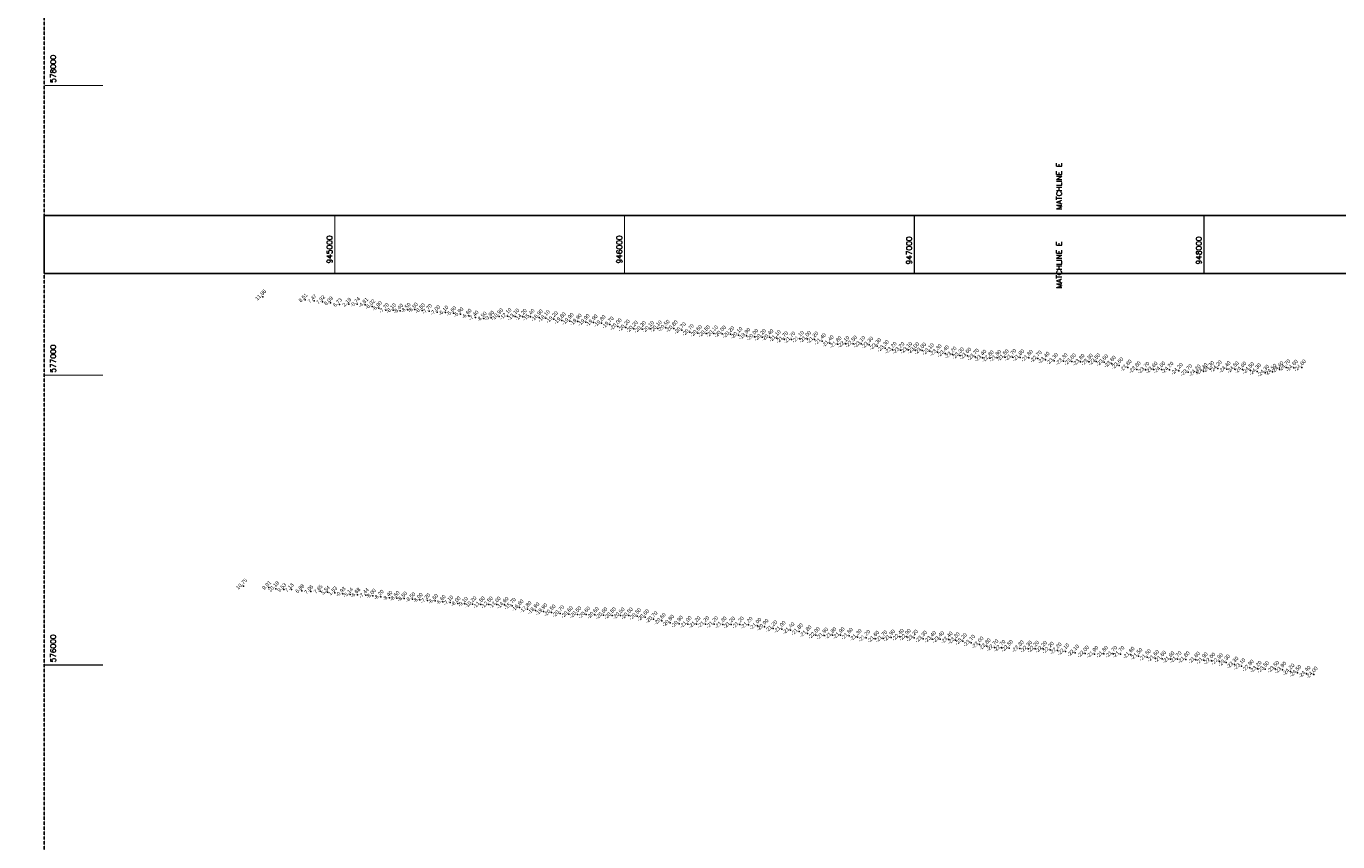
# Model space of a CAD drawing. Header units: feet. Extents: x 923032 to 950902, y 470215 to 606658.
# Tile 50 of 66: x 943935 to 948462, y 575390 to 578204. Entities that reach past the tile are written whole.
import ezdxf
from ezdxf.enums import TextEntityAlignment as Align

# ---------------------------------------------------------------- set-up
doc = ezdxf.new("R2010")
doc.units = ezdxf.units.FT
doc.header["$MEASUREMENT"] = 0
doc.header["$XCLIPFRAME"] = 0
doc.header["$PDSIZE"] = 100
doc.linetypes.add('DASHED', pattern=[0.75, 0.5, -0.25])
doc.linetypes.add('DASHED2', pattern=[0.375, 0.25, -0.125])
doc.layers.add('ALIGNSPACE-24x36', color=1, linetype='DASHED2', plot=False)
for name, color, linetype in [('ELEV8', 7, 'Continuous'), ('GRID-LABELS-X', 7, 'Continuous'), ('GRID-LABELS-Y', 7, 'Continuous'), ('GRID-TICKS-X', 7, 'Continuous'), ('GRID-TICKS-Y', 7, 'Continuous'), ('MATCHLINE', 7, 'DASHED'), ('POINTS8', 7, 'Continuous')]:
    doc.layers.add(name, color=color, linetype=linetype)
doc.layers.add('MrSID', color=251, linetype='Continuous', transparency=0.2)
doc.styles.add('MM-STANDARD', font='txt', dxfattribs={"height": 1})
doc.styles.get("Standard").update_dxf_attribs({"font": 'simplex.shx'})
picture_1 = doc.add_image_def('image8.sid', size_in_pixel=(6313, 6971))

msp = doc.modelspace()

# ---------------------------------------------------------------- linework, layer by layer
at = {"layer": 'ALIGNSPACE-24x36'}
for points in [[(943996.9, 581606.7), (950897.1, 581606.7), (950897.1, 577350.9), (943996.9, 577350.9)], [(943996.9, 577550.9), (950897.1, 577550.9), (950897.1, 573295.1), (943996.9, 573295.1)]]:
    msp.add_lwpolyline(points, close=True, dxfattribs=at)
at = {"layer": 'GRID-TICKS-X', "const_width": 4, "flags": 128}
for points in [[(945000, 577550.9), (945000, 577350.9)], [(946000, 577550.9), (946000, 577350.9)], [(947000, 577550.9), (947000, 577350.9)], [(948000, 577550.9), (948000, 577350.9)]]:
    msp.add_lwpolyline(points, dxfattribs=at)
at = {"layer": 'GRID-TICKS-Y', "const_width": 4, "flags": 128}
for points in [[(944000, 578000), (944200, 578000)], [(944000, 577000), (944200, 577000)], [(944000, 576000), (944200, 576000)]]:
    msp.add_lwpolyline(points, dxfattribs=at)
at = {"layer": 'MATCHLINE'}
for p, q in [((943996.9, 577550.9), (949996.9, 577550.9)), ((943996.9, 577350.9), (949996.9, 577350.9))]:
    msp.add_line(p, q, dxfattribs=at)
at = {"layer": 'POINTS8', "color": 250, "linetype": 'Continuous', "lineweight": 0, "transparency": 33554687}
for p in [(944751.4, 577269.9, 11.9), (944898.1, 577260.1, 8.5), (944929.2, 577257.1, 7.5), (944958.2, 577253.7, 7.9), (944985.4, 577249.5, 8.1), (945016.9, 577244.3, 6.7), (945048.8, 577245, 2.2), (945077.4, 577245.2, -0.7), (945105.4, 577243.1, -4.8), (945129.2, 577237.3, -6), (945152.6, 577231.7, -6.9), (945176.8, 577224.5, -7.7), (945201.2, 577223.8, -8.1), (945226.2, 577222.4, -8.4), (945251.7, 577225.4, -8.5), (945276.8, 577226.2, -8.5), (945301.3, 577223.7, -8.5), (945325.5, 577221.2, -7.7), (945353.9, 577217.3, -7), (945382, 577215.9, -6.1), (945409.3, 577213.8, -5.6), (945434, 577210.2, -5.9), (945462.2, 577204.9, -6.6), (945486.1, 577198.7, -7.4), (945514, 577195.2, -8.5), (945540.3, 577198.1, -9.8), (945567.4, 577202.7, -10.9), (945596.3, 577204.1, -12.1), (945622.8, 577202.2, -13.1), (945648.9, 577201.3, -14.2), (945675.8, 577200.8, -15.4), (945704.9, 577199.2, -16.9), (945729, 577196.5, -18.1), (945756.1, 577193.2, -19.2), (945783.6, 577189.2, -19.8), (945810.9, 577186.7, -19.9), (945838.4, 577184.7, -19.9), (945866, 577183.2, -19.9), (945893.4, 577181.8, -19.9), (945921, 577179.7, -19.8), (945949.2, 577174.5, -19.7), (945976.7, 577168.5, -20), (946004.8, 577164.2, -20.2), (946032.5, 577160.4, -20.2), (946060.4, 577159.1, -20.2), (946088.2, 577159.6, -20.1), (946115.2, 577161.4, -20.1), (946142.2, 577163.4, -20.5), (946169.9, 577161.4, -20.8), (946197.9, 577155.1, -20.7), (946225.6, 577148.8, -20.7), (946253.5, 577145.5, -20.6), (946281.5, 577144.2, -20.5), (946308.7, 577144.3, -20.1), (946336.9, 577143.2, -20), (946365.3, 577141.2, -20.2), (946393.3, 577138.6, -20.1), (946420.6, 577135.6, -19.9), (946448.1, 577132.2, -20), (946474.8, 577131.7, -20.2), (946500.4, 577131.2, -20.4), (946525.8, 577128, -21.1), (946550.9, 577123.9, -21.7), (946575.9, 577122.8, -21.7), (946605.6, 577125.1, -21.1), (946630.2, 577125, -21), (946655.2, 577122.8, -21.2), (946681.7, 577117.3, -21.4), (946708.4, 577110.4, -21.4), (946735.5, 577106.8, -21.8), (946762.4, 577107.8, -22.1), (946789.2, 577108.6, -22.5), (946817.2, 577107.7, -23.1), (946844.7, 577105.1, -23.3), (946872.3, 577100.2, -23.3), (946899.1, 577093.3, -23.3), (946925.4, 577087.2, -23.2), (946952.4, 577086.5, -23.2), (946979, 577087.3, -23.1), (947003.1, 577086.3, -23), (947027.3, 577084.8, -23), (947054.3, 577082.5, -23.1), (947080.7, 577079.2, -23.3), (947106.4, 577075.3, -23.4), (947132.2, 577070.8, -23.2), (947157.7, 577068.4, -23.3), (947183.3, 577067.1, -23.6), (947209.8, 577063.8, -23.7), (947235.3, 577060, -23.4), (947260.4, 577058.3, -22.8), (947286.5, 577059.4, -21.8), (947312.4, 577061.7, -21.5), (947338.5, 577062.5, -21.7), (947366, 577061.4, -21.8), (947395.9, 577059.6, -21.8), (947426.5, 577057, -22.7), (947453.5, 577053, -23.4), (947482.5, 577049.1, -23.3), (947515.5, 577048.1, -23.3), (947544.3, 577047.6, -23.6), (947574, 577046, -23.8), (947602.7, 577046.5, -23.3), (947628.1, 577047.3, -23.5), (947655.3, 577044.5, -23.6), (947681.9, 577039.4, -23.6), (947707.6, 577033.9, -23.6), (947736.8, 577026.2, -23.8), (947767.9, 577020.1, -23.8), (947797.8, 577018.4, -23.7), (947825.7, 577019.3, -23.6), (947852.9, 577019.6, -24), (947880.9, 577018.7, -24.2), (947913.2, 577014.7, -24.2), (947945.7, 577010, -23.7), (947974.7, 577009, -24.2), (947998.8, 577013.9, -24.4), (948021.8, 577020.9, -24.3), (948047.9, 577023.4, -24.2), (948078.2, 577020.8, -24.4), (948106.4, 577020.4, -24.5), (948132.6, 577019.3, -24.6), (948159.5, 577017.4, -24.5), (948183.3, 577013, -24.3), (948211.3, 577008.2, -24.3), (948236.3, 577011.5, -24.5), (948260.4, 577020.6, -24.4), (948284, 577026.8, -24.7), (948309.9, 577025.6, -24.6), (948337.8, 577026.4, -24.6), (944685.6, 576272.4, 10.8), (944772.4, 576267.7, 9.9), (944796.4, 576263, 10.2), (944824.4, 576260.5, 9.5), (944850.2, 576259.8, 7.1), (944886.7, 576256.3, 6.9), (944917.7, 576253.5, 7.1), (944949.8, 576254.8, 7.6), (944975.1, 576251.1, 5.5), (945000.2, 576248.7, 1.5), (945027.3, 576245.4, -0.9), (945052.8, 576242.9, -5.1), (945078.2, 576242, -6.7), (945107.3, 576240.7, -7.4), (945131.8, 576238.9, -8), (945158.8, 576235.1, -8.2), (945188.8, 576231.6, -8.4), (945213.8, 576230.7, -8.5), (945239.8, 576228.8, -8.5), (945268.1, 576226.6, -8.5), (945293.5, 576224.6, -8), (945319.6, 576222.6, -7.2), (945346.4, 576220.8, -6.6), (945372.8, 576217.7, -6.6), (945398.8, 576215.4, -7.1), (945424.3, 576212.3, -8), (945449.1, 576210.8, -9.1), (945475.3, 576209.6, -10.2), (945504.5, 576208.6, -11.5), (945532.1, 576208.5, -12.5), (945559.1, 576208.3, -13.6), (945585.9, 576207.3, -14.6), (945611.9, 576203.9, -15.7), (945637.8, 576198.4, -16.6), (945665.3, 576192.7, -17.8), (945692.7, 576188.1, -18.9), (945720, 576184.6, -19.9), (945748.5, 576180.9, -20.5), (945778.2, 576178, -20.7), (945808.1, 576175.1, -20.6), (945837.3, 576174.5, -20.5), (945867.9, 576173.5, -20.6), (945897.6, 576172.4, -20.6), (945927.2, 576171.2, -20.6), (945957, 576171, -20.5), (945986.5, 576171, -20.5), (946015, 576170.5, -20.5), (946043.4, 576168.3, -20.5), (946071.1, 576164.3, -20.6), (946100, 576157.7, -20.7), (946128.4, 576151.8, -20.6), (946157.5, 576145.4, -20.8), (946188.4, 576142.1, -20.9), (946218.1, 576140.8, -21), (946248.5, 576140.3, -21.2), (946279, 576140.7, -21.2), (946309.6, 576140.2, -21.2), (946338.8, 576139.5, -21.3), (946368, 576139, -21.2), (946398.3, 576139.1, -21.2), (946428.2, 576138, -21.2), (946458.7, 576134.9, -21), (946483.2, 576131.1, -20.9), (946513.5, 576126.3, -21.2), (946542.5, 576123.7, -21), (946572.8, 576119.8, -21.4), (946602.5, 576115.5, -21.8), (946631.7, 576108.9, -21.8), (946660.5, 576103.1, -22), (946689.2, 576101.1, -21.9), (946717.5, 576102.5, -21.8), (946745.9, 576102.7, -21.9), (946774.8, 576100.3, -21.8), (946804.6, 576096.4, -21.3), (946834.4, 576093.3, -21.2), (946865.5, 576090.2, -21.6), (946893.1, 576091.2, -21.7), (946920.1, 576094.3, -21.9), (946950.4, 576096.8, -22.4), (946974.5, 576096.6, -22.9), (946999.2, 576094, -23.2), (947030.2, 576090.5, -23.3), (947061.8, 576089.4, -23.4), (947089.5, 576088.7, -23.4), (947118.8, 576087.4, -23.4), (947142.9, 576085.1, -23.2), (947167.9, 576081.9, -23.2), (947196.2, 576076.4, -23.1), (947225.5, 576070.2, -23), (947250.2, 576064.6, -22.8), (947276.8, 576060.3, -22.7), (947301.1, 576058.6, -22.7), (947327.2, 576058.3, -22.5), (947364.1, 576056.9, -22.3), (947393, 576055.9, -22.3), (947417.4, 576055.9, -22.2), (947444.7, 576055.3, -22.2), (947468.6, 576052.2, -22.2), (947494.9, 576049.7, -22.2), (947521.4, 576046.5, -22.1), (947555.2, 576042.3, -22.1), (947589.5, 576038.9, -22), (947621.8, 576037.6, -21.9), (947654.8, 576037.9, -21.8), (947686.7, 576038, -21.7), (947711.8, 576037.7, -21.7), (947746.9, 576034.9, -21.6), (947773.9, 576030.7, -21.5), (947803.4, 576026.8, -21.5), (947831.4, 576023.8, -21.6), (947855.6, 576021.4, -21.6), (947884.2, 576019.4, -21.6), (947908.8, 576019.6, -21.7), (947936.9, 576019.1, -21.8), (947972.3, 576018.1, -21.8), (947999.6, 576015.9, -21.9), (948025.6, 576014.4, -22), (948051.8, 576012.8, -22.9), (948076.2, 576008.3, -23.3), (948105.1, 576001, -23.3), (948129, 575995.6, -23.1), (948158.3, 575990.4, -22.9), (948185.1, 575986.5, -23.2), (948210.8, 575985.4, -23.5), (948245.8, 575986.2, -23.5), (948270.5, 575983.3, -23.9), (948298.5, 575977.2, -24.2), (948322.4, 575972.2, -24.5), (948353.7, 575969.1, -24.4), (948378.6, 575966.7, -24)]:
    msp.add_point(p, dxfattribs=at)

# ---------------------------------------------------------------- texts
at = {"layer": 'ELEV8', "color": 18, "true_color": 0x000000, "transparency": 33554687, "style": 'MM-STANDARD'}
for s, p in [('11.86', (944751.4, 577269.9, 11.9)), ('8.51', (944898.1, 577260.1, 8.5)), ('7.47', (944929.2, 577257.1, 7.5)), ('7.92', (944958.2, 577253.7, 7.9)), ('8.09', (944985.4, 577249.5, 8.1)), ('6.73', (945016.9, 577244.3, 6.7)), ('2.19', (945048.8, 577245, 2.2)), ('-0.74', (945077.4, 577245.2, -0.7)), ('-4.81', (945105.4, 577243.1, -4.8)), ('-6.02', (945129.2, 577237.3, -6)), ('-6.90', (945152.6, 577231.7, -6.9)), ('-7.70', (945176.8, 577224.5, -7.7)), ('-8.10', (945201.2, 577223.8, -8.1)), ('-8.40', (945226.2, 577222.4, -8.4)), ('-8.50', (945251.7, 577225.4, -8.5)), ('-8.50', (945276.8, 577226.2, -8.5)), ('-8.50', (945301.3, 577223.7, -8.5)), ('-7.70', (945325.5, 577221.2, -7.7)), ('-7.00', (945353.9, 577217.3, -7)), ('-6.10', (945382, 577215.9, -6.1)), ('-5.60', (945409.3, 577213.8, -5.6)), ('-5.90', (945434, 577210.2, -5.9)), ('-6.60', (945462.2, 577204.9, -6.6)), ('-7.40', (945486.1, 577198.7, -7.4)), ('-8.50', (945514, 577195.2, -8.5)), ('-9.80', (945540.3, 577198.1, -9.8)), ('-10.90', (945567.4, 577202.7, -10.9)), ('-12.10', (945596.3, 577204.1, -12.1)), ('-13.10', (945622.8, 577202.2, -13.1)), ('-14.20', (945648.9, 577201.3, -14.2)), ('-15.40', (945675.8, 577200.8, -15.4)), ('-16.90', (945704.9, 577199.2, -16.9)), ('-18.10', (945729, 577196.5, -18.1)), ('-19.20', (945756.1, 577193.2, -19.2)), ('-19.80', (945783.6, 577189.2, -19.8)), ('-19.90', (945810.9, 577186.7, -19.9)), ('-19.90', (945838.4, 577184.7, -19.9)), ('-19.90', (945866, 577183.2, -19.9)), ('-19.90', (945893.4, 577181.8, -19.9)), ('-19.80', (945921, 577179.7, -19.8)), ('-19.70', (945949.2, 577174.5, -19.7)), ('-20.00', (945976.7, 577168.5, -20)), ('-20.20', (946004.8, 577164.2, -20.2)), ('-20.20', (946032.5, 577160.4, -20.2)), ('-20.20', (946060.4, 577159.1, -20.2)), ('-20.10', (946088.2, 577159.6, -20.1)), ('-20.10', (946115.2, 577161.4, -20.1)), ('-20.50', (946142.2, 577163.4, -20.5)), ('-20.80', (946169.9, 577161.4, -20.8)), ('-20.70', (946197.9, 577155.1, -20.7)), ('-20.70', (946225.6, 577148.8, -20.7)), ('-20.60', (946253.5, 577145.5, -20.6)), ('-20.50', (946281.5, 577144.2, -20.5)), ('-20.10', (946308.7, 577144.3, -20.1)), ('-20.00', (946336.9, 577143.2, -20)), ('-20.20', (946365.3, 577141.2, -20.2)), ('-20.10', (946393.3, 577138.6, -20.1)), ('-19.90', (946420.6, 577135.6, -19.9)), ('-20.00', (946448.1, 577132.2, -20)), ('-20.20', (946474.8, 577131.7, -20.2)), ('-20.40', (946500.4, 577131.2, -20.4)), ('-21.10', (946525.8, 577128, -21.1)), ('-21.70', (946550.9, 577123.9, -21.7)), ('-21.70', (946575.9, 577122.8, -21.7)), ('-21.10', (946605.6, 577125.1, -21.1)), ('-21.00', (946630.2, 577125, -21)), ('-21.20', (946655.2, 577122.8, -21.2)), ('-21.40', (946681.7, 577117.3, -21.4)), ('-21.40', (946708.4, 577110.4, -21.4)), ('-21.80', (946735.5, 577106.8, -21.8)), ('-22.10', (946762.4, 577107.8, -22.1)), ('-22.50', (946789.2, 577108.6, -22.5)), ('-23.10', (946817.2, 577107.7, -23.1)), ('-23.30', (946844.7, 577105.1, -23.3)), ('-23.30', (946872.3, 577100.2, -23.3)), ('-23.30', (946899.1, 577093.3, -23.3)), ('-23.20', (946925.4, 577087.2, -23.2)), ('-23.20', (946952.4, 577086.5, -23.2)), ('-23.10', (946979, 577087.3, -23.1)), ('-23.00', (947003.1, 577086.3, -23)), ('-23.00', (947027.3, 577084.8, -23)), ('-23.10', (947054.3, 577082.5, -23.1)), ('-23.30', (947080.7, 577079.2, -23.3)), ('-23.40', (947106.4, 577075.3, -23.4)), ('-23.20', (947132.2, 577070.8, -23.2)), ('-23.30', (947157.7, 577068.4, -23.3)), ('-23.60', (947183.3, 577067.1, -23.6)), ('-23.70', (947209.8, 577063.8, -23.7)), ('-23.40', (947235.3, 577060, -23.4)), ('-22.80', (947260.4, 577058.3, -22.8)), ('-21.80', (947286.5, 577059.4, -21.8)), ('-21.50', (947312.4, 577061.7, -21.5)), ('-21.70', (947338.5, 577062.5, -21.7)), ('-21.80', (947366, 577061.4, -21.8)), ('-21.80', (947395.9, 577059.6, -21.8)), ('-22.70', (947426.5, 577057, -22.7)), ('-23.40', (947453.5, 577053, -23.4)), ('-23.30', (947482.5, 577049.1, -23.3)), ('-23.30', (947515.5, 577048.1, -23.3)), ('-23.60', (947544.3, 577047.6, -23.6)), ('-23.80', (947574, 577046, -23.8)), ('-23.30', (947602.7, 577046.5, -23.3)), ('-23.50', (947628.1, 577047.3, -23.5)), ('-23.60', (947655.3, 577044.5, -23.6)), ('-23.60', (947681.9, 577039.4, -23.6)), ('-23.60', (947707.6, 577033.9, -23.6)), ('-23.80', (947736.8, 577026.2, -23.8)), ('-23.80', (947767.9, 577020.1, -23.8)), ('-23.70', (947797.8, 577018.4, -23.7)), ('-23.60', (947825.7, 577019.3, -23.6)), ('-24.00', (947852.9, 577019.6, -24)), ('-24.20', (947880.9, 577018.7, -24.2)), ('-24.20', (947913.2, 577014.7, -24.2)), ('-23.70', (947945.7, 577010, -23.7)), ('-24.20', (947974.7, 577009, -24.2)), ('-24.40', (947998.8, 577013.9, -24.4)), ('-24.30', (948021.8, 577020.9, -24.3)), ('-24.20', (948047.9, 577023.4, -24.2)), ('-24.40', (948078.2, 577020.8, -24.4)), ('-24.50', (948106.4, 577020.4, -24.5)), ('-24.60', (948132.6, 577019.3, -24.6)), ('-24.50', (948159.5, 577017.4, -24.5)), ('-24.30', (948183.3, 577013, -24.3)), ('-24.30', (948211.3, 577008.2, -24.3)), ('-24.50', (948236.3, 577011.5, -24.5)), ('-24.40', (948260.4, 577020.6, -24.4)), ('-24.70', (948284, 577026.8, -24.7)), ('-24.60', (948309.9, 577025.6, -24.6)), ('-24.60', (948337.8, 577026.4, -24.6)), ('10.75', (944685.6, 576272.4, 10.8)), ('9.91', (944772.4, 576267.7, 9.9)), ('10.18', (944796.4, 576263, 10.2)), ('9.53', (944824.4, 576260.5, 9.5)), ('7.13', (944850.2, 576259.8, 7.1)), ('6.88', (944886.7, 576256.3, 6.9)), ('7.06', (944917.7, 576253.5, 7.1)), ('7.65', (944949.8, 576254.8, 7.6)), ('5.54', (944975.1, 576251.1, 5.5)), ('1.53', (945000.2, 576248.7, 1.5)), ('-0.93', (945027.3, 576245.4, -0.9)), ('-5.14', (945052.8, 576242.9, -5.1)), ('-6.68', (945078.2, 576242, -6.7)), ('-7.44', (945107.3, 576240.7, -7.4)), ('-8.00', (945131.8, 576238.9, -8)), ('-8.20', (945158.8, 576235.1, -8.2)), ('-8.40', (945188.8, 576231.6, -8.4)), ('-8.50', (945213.8, 576230.7, -8.5)), ('-8.50', (945239.8, 576228.8, -8.5)), ('-8.50', (945268.1, 576226.6, -8.5)), ('-8.00', (945293.5, 576224.6, -8)), ('-7.20', (945319.6, 576222.6, -7.2)), ('-6.60', (945346.4, 576220.8, -6.6)), ('-6.60', (945372.8, 576217.7, -6.6)), ('-7.10', (945398.8, 576215.4, -7.1)), ('-8.00', (945424.3, 576212.3, -8)), ('-9.10', (945449.1, 576210.8, -9.1)), ('-10.20', (945475.3, 576209.6, -10.2)), ('-11.50', (945504.5, 576208.6, -11.5)), ('-12.50', (945532.1, 576208.5, -12.5)), ('-13.60', (945559.1, 576208.3, -13.6)), ('-14.60', (945585.9, 576207.3, -14.6)), ('-15.70', (945611.9, 576203.9, -15.7)), ('-16.60', (945637.8, 576198.4, -16.6)), ('-17.80', (945665.3, 576192.7, -17.8)), ('-18.90', (945692.7, 576188.1, -18.9)), ('-19.90', (945720, 576184.6, -19.9)), ('-20.50', (945748.5, 576180.9, -20.5)), ('-20.70', (945778.2, 576178, -20.7)), ('-20.60', (945808.1, 576175.1, -20.6)), ('-20.50', (945837.3, 576174.5, -20.5)), ('-20.60', (945867.9, 576173.5, -20.6)), ('-20.60', (945897.6, 576172.4, -20.6)), ('-20.60', (945927.2, 576171.2, -20.6)), ('-20.50', (945957, 576171, -20.5)), ('-20.50', (945986.5, 576171, -20.5)), ('-20.50', (946015, 576170.5, -20.5)), ('-20.50', (946043.4, 576168.3, -20.5)), ('-20.60', (946071.1, 576164.3, -20.6)), ('-20.70', (946100, 576157.7, -20.7)), ('-20.60', (946128.4, 576151.8, -20.6)), ('-20.80', (946157.5, 576145.4, -20.8)), ('-20.90', (946188.4, 576142.1, -20.9)), ('-21.00', (946218.1, 576140.8, -21)), ('-21.20', (946248.5, 576140.3, -21.2)), ('-21.20', (946279, 576140.7, -21.2)), ('-21.20', (946309.6, 576140.2, -21.2)), ('-21.30', (946338.8, 576139.5, -21.3)), ('-21.20', (946368, 576139, -21.2)), ('-21.20', (946398.3, 576139.1, -21.2)), ('-21.20', (946428.2, 576138, -21.2)), ('-21.00', (946458.7, 576134.9, -21)), ('-20.90', (946483.2, 576131.1, -20.9)), ('-21.20', (946513.5, 576126.3, -21.2)), ('-21.00', (946542.5, 576123.7, -21)), ('-21.40', (946572.8, 576119.8, -21.4)), ('-21.80', (946602.5, 576115.5, -21.8)), ('-21.80', (946631.7, 576108.9, -21.8)), ('-22.00', (946660.5, 576103.1, -22)), ('-21.90', (946689.2, 576101.1, -21.9)), ('-21.80', (946717.5, 576102.5, -21.8)), ('-21.90', (946745.9, 576102.7, -21.9)), ('-21.80', (946774.8, 576100.3, -21.8)), ('-21.30', (946804.6, 576096.4, -21.3)), ('-21.20', (946834.4, 576093.3, -21.2)), ('-21.60', (946865.5, 576090.2, -21.6)), ('-21.70', (946893.1, 576091.2, -21.7)), ('-21.90', (946920.1, 576094.3, -21.9)), ('-22.40', (946950.4, 576096.8, -22.4)), ('-22.90', (946974.5, 576096.6, -22.9)), ('-23.20', (946999.2, 576094, -23.2)), ('-23.30', (947030.2, 576090.5, -23.3)), ('-23.40', (947061.8, 576089.4, -23.4)), ('-23.40', (947089.5, 576088.7, -23.4)), ('-23.40', (947118.8, 576087.4, -23.4)), ('-23.20', (947142.9, 576085.1, -23.2)), ('-23.20', (947167.9, 576081.9, -23.2)), ('-23.10', (947196.2, 576076.4, -23.1)), ('-23.00', (947225.5, 576070.2, -23)), ('-22.80', (947250.2, 576064.6, -22.8)), ('-22.70', (947276.8, 576060.3, -22.7)), ('-22.70', (947301.1, 576058.6, -22.7)), ('-22.50', (947327.2, 576058.3, -22.5)), ('-22.30', (947364.1, 576056.9, -22.3)), ('-22.30', (947393, 576055.9, -22.3)), ('-22.20', (947417.4, 576055.9, -22.2)), ('-22.20', (947444.7, 576055.3, -22.2)), ('-22.20', (947468.6, 576052.2, -22.2)), ('-22.20', (947494.9, 576049.7, -22.2)), ('-22.10', (947521.4, 576046.5, -22.1)), ('-22.10', (947555.2, 576042.3, -22.1)), ('-22.00', (947589.5, 576038.9, -22)), ('-21.90', (947621.8, 576037.6, -21.9)), ('-21.80', (947654.8, 576037.9, -21.8)), ('-21.70', (947686.7, 576038, -21.7)), ('-21.70', (947711.8, 576037.7, -21.7)), ('-21.60', (947746.9, 576034.9, -21.6)), ('-21.50', (947773.9, 576030.7, -21.5)), ('-21.50', (947803.4, 576026.8, -21.5)), ('-21.60', (947831.4, 576023.8, -21.6)), ('-21.60', (947855.6, 576021.4, -21.6)), ('-21.60', (947884.2, 576019.4, -21.6)), ('-21.70', (947908.8, 576019.6, -21.7)), ('-21.80', (947936.9, 576019.1, -21.8)), ('-21.80', (947972.3, 576018.1, -21.8)), ('-21.90', (947999.6, 576015.9, -21.9)), ('-22.00', (948025.6, 576014.4, -22)), ('-22.90', (948051.8, 576012.8, -22.9)), ('-23.30', (948076.2, 576008.3, -23.3)), ('-23.30', (948105.1, 576001, -23.3)), ('-23.10', (948129, 575995.6, -23.1)), ('-22.90', (948158.3, 575990.4, -22.9)), ('-23.20', (948185.1, 575986.5, -23.2)), ('-23.50', (948210.8, 575985.4, -23.5)), ('-23.50', (948245.8, 575986.2, -23.5)), ('-23.90', (948270.5, 575983.3, -23.9)), ('-24.20', (948298.5, 575977.2, -24.2)), ('-24.50', (948322.4, 575972.2, -24.5)), ('-24.40', (948353.7, 575969.1, -24.4)), ('-24.00', (948378.6, 575966.7, -24))]:
    msp.add_text(s, height=13, rotation=45, dxfattribs=at).set_placement(p, align=Align.BOTTOM_CENTER)
at = {"layer": 'GRID-LABELS-X'}
for s, p in [('MATCHLINE E', (947509.6, 577571)), ('945000', (944991.6, 577385.5)), ('946000', (945991.6, 577385.5)), ('947000', (946991.6, 577382.3)), ('MATCHLINE E', (947509.6, 577299)), ('948000', (947991.6, 577382.3))]:
    msp.add_text(s, height=18.75, rotation=90, dxfattribs=at).set_placement(p)
at = {"layer": 'GRID-LABELS-Y'}
for s, p in [('578000', (944037.4, 578008.7)), ('577000', (944037.4, 577008.7)), ('576000', (944037.4, 576008.7))]:
    msp.add_text(s, height=18.75, rotation=90, dxfattribs=at).set_placement(p)

# ---------------------------------------------------------------- pictures from other files: only their frames are drawn
at = {"layer": 'MrSID'}
image = msp.add_image(picture_1, insert=(943713.8, 561212.1), size_in_units=(20711.9, 22870.7), dxfattribs=at)
image.set_boundary_path([(45.715, -0.5), (1915.535, 6970.5)])

doc.saveas('drawing.dxf')
